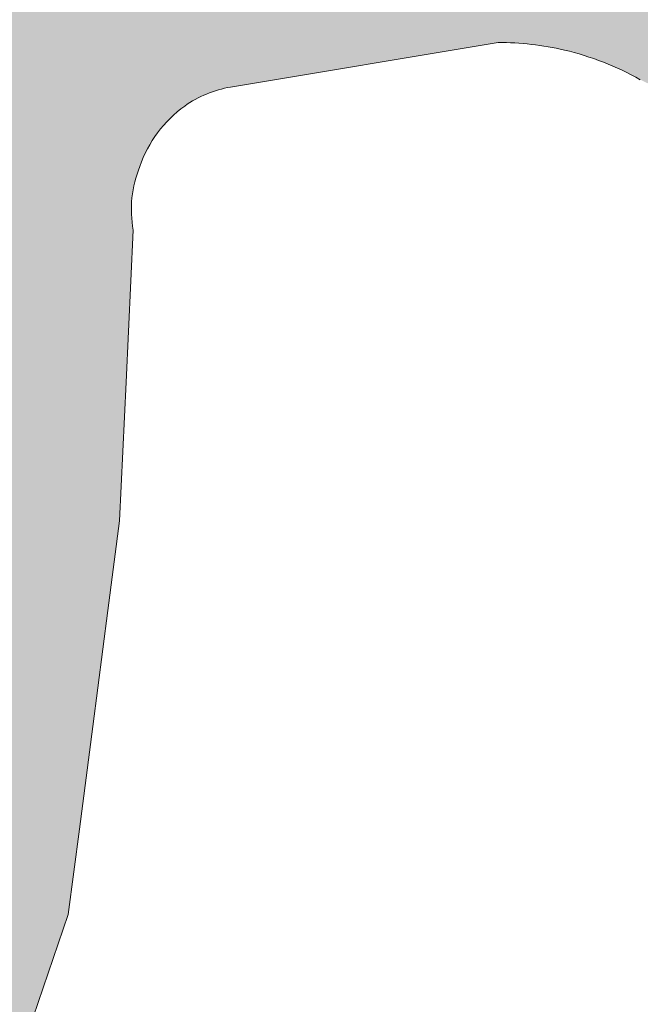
# Model space of a CAD drawing. Header units: metres. Extents: x 125349 to 128236, y 501602 to 503797.
# Tile 173 of 256: x 127125 to 127147, y 501879 to 501915. Entities that reach past the tile are written whole.
import ezdxf

# ---------------------------------------------------------------- set-up
doc = ezdxf.new("R2010")
doc.units = ezdxf.units.M
doc.layers.add('B-WE-OG-WATER_SLOOT-GV', color=120, linetype='CONTINUOUS', lineweight=18)
doc.layers.add('B-WE-OG-WATER_SLOOT-V', color=7, linetype='CONTINUOUS', lineweight=18, true_color=0x73e9ff)

msp = doc.modelspace()

# ---------------------------------------------------------------- hatches: boundary and pattern name
at = {"layer": 'B-WE-OG-WATER_SLOOT-V'}
h = msp.add_hatch(color=256, dxfattribs=at)
edge = h.paths.add_edge_path()
edge.add_line((127268.797, 502168.221), (127268.622, 502168.327))
edge.add_line((127268.622, 502168.327), (127268.426, 502168.002))
edge.add_line((127268.426, 502168.002), (127263.549, 502170.933))
edge.add_line((127263.549, 502170.933), (127263.753, 502171.271))
edge.add_line((127263.753, 502171.271), (127254.646, 502176.778))
edge.add_line((127254.646, 502176.778), (127254.378, 502176.352))
edge.add_line((127254.378, 502176.352), (127252.266, 502177.682))
edge.add_line((127252.266, 502177.682), (127252.51, 502178.069))
edge.add_line((127252.51, 502178.069), (127207.074, 502205.543))
edge.add_line((127207.074, 502205.543), (127205.252, 502206.645))
edge.add_line((127205.252, 502206.645), (127200.062, 502207.116))
edge.add_line((127200.062, 502207.116), (127199.664, 502206.344))
edge.add_line((127199.664, 502206.344), (127199.204, 502205.454))
edge.add_line((127199.204, 502205.454), (127200.541, 502203.653))
edge.add_line((127200.541, 502203.653), (127201.941, 502201.398))
edge.add_line((127201.941, 502201.398), (127203.79, 502200.277))
edge.add_line((127203.79, 502200.277), (127263.652, 502163.994))
edge.add_line((127263.652, 502163.994), (127265.501, 502162.873))
edge.add_line((127265.501, 502162.873), (127265.528, 502162.856))
edge.add_line((127265.528, 502162.856), (127269.607, 502160.323))
edge.add_line((127269.607, 502160.323), (127269.738, 502160.24))
edge.add_line((127269.738, 502160.24), (127269.841, 502160.178))
edge.add_line((127269.841, 502160.178), (127290.728, 502147.508))
edge.add_line((127290.728, 502147.508), (127291.077, 502148.067))
edge.add_line((127291.077, 502148.067), (127294.164, 502146.136))
edge.add_line((127294.164, 502146.136), (127293.841, 502145.62))
edge.add_line((127293.841, 502145.62), (127310.437, 502135.553))
edge.add_line((127310.437, 502135.553), (127318.663, 502131.074))
edge.add_line((127318.663, 502131.074), (127322.753, 502129.138))
edge.add_line((127322.753, 502129.138), (127323.027, 502128.97))
edge.add_line((127323.027, 502128.97), (127325.439, 502127.498))
edge.add_line((127325.439, 502127.498), (127328.267, 502125.771))
edge.add_line((127328.267, 502125.771), (127331.564, 502123.757))
edge.add_line((127331.564, 502123.757), (127333.914, 502122.323))
edge.add_line((127333.914, 502122.323), (127334.126, 502122.193))
edge.add_line((127334.126, 502122.193), (127337.37, 502119.676))
edge.add_line((127337.37, 502119.676), (127337.746, 502119.45))
edge.add_line((127337.746, 502119.45), (127337.767, 502119.437))
edge.add_line((127337.767, 502119.437), (127345.33, 502114.855))
edge.add_line((127345.33, 502114.855), (127351.315, 502111.243))
edge.add_line((127351.315, 502111.243), (127358.494, 502106.92))
edge.add_line((127358.494, 502106.92), (127365.864, 502102.417))
edge.add_line((127365.864, 502102.417), (127371.597, 502098.953))
edge.add_line((127371.597, 502098.953), (127377.994, 502095.034))
edge.add_line((127377.994, 502095.034), (127384.901, 502090.846))
edge.add_line((127384.901, 502090.846), (127386.037, 502089.995))
edge.add_line((127386.037, 502089.995), (127386.944, 502089.456))
edge.add_line((127386.944, 502089.456), (127388.84, 502088.331))
edge.add_line((127388.84, 502088.331), (127389.519, 502087.927))
edge.add_line((127389.519, 502087.927), (127390.985, 502087.186))
edge.add_line((127390.985, 502087.186), (127395.25, 502084.653))
edge.add_line((127395.25, 502084.653), (127401.484, 502080.902))
edge.add_line((127401.484, 502080.902), (127408.933, 502076.402))
edge.add_line((127408.933, 502076.402), (127415.924, 502072.148))
edge.add_line((127415.924, 502072.148), (127422.705, 502067.996))
edge.add_line((127422.705, 502067.996), (127429.579, 502063.819))
edge.add_line((127429.579, 502063.819), (127436.6, 502059.544))
edge.add_line((127436.6, 502059.544), (127442.545, 502056.001))
edge.add_line((127442.545, 502056.001), (127442.701, 502055.917))
edge.add_line((127442.701, 502055.917), (127446.077, 502053.64))
edge.add_line((127446.077, 502053.64), (127446.439, 502053.309))
edge.add_line((127446.439, 502053.309), (127446.898, 502053.016))
edge.add_line((127446.898, 502053.016), (127450.483, 502050.712))
edge.add_line((127450.483, 502050.712), (127451.122, 502050.301))
edge.add_line((127451.122, 502050.301), (127452.13, 502049.815))
edge.add_arc((127449.3022953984, 502046.5866230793), 4.291658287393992, -7.317567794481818, 48.785190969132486, ccw=False)
edge.add_line((127453.559, 502046.04), (127451.368, 502042.452))
edge.add_line((127451.368, 502042.452), (127451.165, 502042.11))
edge.add_line((127451.165, 502042.11), (127450.033, 502040.18))
edge.add_line((127450.033, 502040.18), (127449.849, 502039.867))
edge.add_line((127449.849, 502039.867), (127437.942, 502020.101))
edge.add_line((127437.942, 502020.101), (127435.233, 502015.604))
edge.add_line((127435.233, 502015.604), (127425.651, 502000))
edge.add_line((127425.651, 502000), (127418.782, 501988.696))
edge.add_line((127418.782, 501988.696), (127397.229, 501953.147))
edge.add_line((127397.229, 501953.147), (127396.642, 501952.191))
edge.add_line((127396.642, 501952.191), (127380.393, 501925.391))
edge.add_line((127380.393, 501925.391), (127369.492, 501907.215))
edge.add_line((127369.492, 501907.215), (127369.267, 501906.839))
edge.add_line((127369.267, 501906.839), (127367.632, 501904.317))
edge.add_line((127367.632, 501904.317), (127367.418, 501903.916))
edge.add_line((127367.418, 501903.916), (127366.245, 501901.962))
edge.add_line((127366.245, 501901.962), (127364.711, 501900.01))
edge.add_line((127364.711, 501900.01), (127360.916, 501899.661))
edge.add_line((127360.916, 501899.661), (127356.9, 501902.138))
edge.add_line((127356.9, 501902.138), (127356.163, 501902.592))
edge.add_line((127356.163, 501902.592), (127352.46, 501904.722))
edge.add_line((127352.46, 501904.722), (127351.748, 501905.151))
edge.add_line((127351.748, 501905.151), (127330.708, 501917.837))
edge.add_line((127330.708, 501917.837), (127301.966, 501935.306))
edge.add_line((127301.966, 501935.306), (127301.507, 501936.623))
edge.add_line((127301.507, 501936.623), (127300.456, 501937.207))
edge.add_line((127300.456, 501937.207), (127299.01, 501937.081))
edge.add_line((127299.01, 501937.081), (127297.257, 501938.139))
edge.add_line((127297.257, 501938.139), (127265.614, 501957.235))
edge.add_line((127265.614, 501957.235), (127250.167, 501966.557))
edge.add_line((127250.167, 501966.557), (127248.414, 501967.615))
edge.add_line((127248.414, 501967.615), (127247.703, 501967.95))
edge.add_line((127247.703, 501967.95), (127247.662, 501967.962))
edge.add_line((127247.662, 501967.962), (127242.854, 501969.334))
edge.add_line((127242.854, 501969.334), (127242.813, 501969.346))
edge.add_line((127242.813, 501969.346), (127241.919, 501969.954))
edge.add_line((127241.919, 501969.954), (127241.478, 501970.221))
edge.add_line((127241.478, 501970.221), (127239.39, 501971.482))
edge.add_line((127239.39, 501971.482), (127236.455, 501973.256))
edge.add_line((127236.455, 501973.256), (127233.385, 501975.111))
edge.add_line((127233.385, 501975.111), (127231.252, 501976.399))
edge.add_line((127231.252, 501976.399), (127230.822, 501976.659))
edge.add_line((127230.822, 501976.659), (127229.729, 501977.369))
edge.add_line((127229.729, 501977.369), (127226.355, 501980.551))
edge.add_line((127226.355, 501980.551), (127225.66, 501981.058))
edge.add_line((127225.66, 501981.058), (127225.173, 501981.352))
edge.add_line((127225.173, 501981.352), (127197.58, 501998.046))
edge.add_line((127197.58, 501998.046), (127194.36, 502000))
edge.add_line((127194.36, 502000), (127166.581, 502016.851))
edge.add_line((127166.581, 502016.851), (127144.796, 502029.948))
edge.add_arc((127143.901535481, 502023.4971173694), 6.512599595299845, 82.10583342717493, 91.31568121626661)
edge.add_arc((127143.9862981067, 502025.607825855), 4.406407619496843, 93.04797639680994, 114.6714566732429)
edge.add_arc((127144.3021874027, 502025.5713332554), 4.579500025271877, 118.0743099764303, 139.0953457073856)
edge.add_line((127140.841, 502028.57), (127140.593, 502028.174))
edge.add_line((127140.593, 502028.174), (127131.798, 502014.115))
edge.add_line((127131.798, 502014.115), (127128.467, 502009.483))
edge.add_line((127128.467, 502009.483), (127125.494, 502005.949))
edge.add_arc((127071.7020837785, 502051.5979486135), 70.5506680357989, 316.1428291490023, 319.6813652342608, ccw=False)
edge.add_line((127122.574, 502002.716), (127121.21, 502001.338))
edge.add_line((127121.21, 502001.338), (127119.81, 502000))
edge.add_arc((127072.1072048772, 502051.3383039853), 70.07979822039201, 310.7408524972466, 312.8977834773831, ccw=False)
edge.add_line((127117.844, 501998.241), (127114.725, 501995.227))
edge.add_arc((127125.7319678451, 501984.5992261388), 15.30042216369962, 136.0041252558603, 146.284605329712)
edge.add_arc((127125.6114695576, 501984.7208725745), 15.13270792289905, 146.4144780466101, 158.5489406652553)
edge.add_arc((127131.7962252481, 501983.2762231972), 21.4369964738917, 161.0012058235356, 169.0152334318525)
edge.add_arc((127130.2146620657, 501984.0198950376), 19.74735924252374, 170.2591277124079, 180.751189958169)
edge.add_arc((127130.7870262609, 501983.5220475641), 20.319431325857, 179.3261975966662, 194.0096838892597)
edge.add_line((127111.072, 501978.603), (127111.545, 501975.597))
edge.add_line((127111.545, 501975.597), (127114.572, 501956.16))
edge.add_line((127114.572, 501956.16), (127121.309, 501915.479))
edge.add_line((127121.309, 501915.479), (127121.786, 501909.364))
edge.add_line((127121.786, 501909.364), (127122, 501906.616))
edge.add_line((127122, 501906.616), (127122.05, 501905.976))
edge.add_line((127122.05, 501905.976), (127121.577, 501900.074))
edge.add_line((127121.577, 501900.074), (127120.879, 501891.366))
edge.add_line((127120.879, 501891.366), (127119.7, 501885.803))
edge.add_line((127119.7, 501885.803), (127118.261, 501879.008))
edge.add_line((127118.261, 501879.008), (127116.956, 501875.536))
edge.add_line((127116.956, 501875.536), (127115.486, 501871.629))
edge.add_line((127115.486, 501871.629), (127112.043, 501864.71))
edge.add_line((127112.043, 501864.71), (127107.699, 501855.982))
edge.add_line((127107.699, 501855.982), (127100.342, 501842.786))
edge.add_arc((127104.9172667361, 501839.8000587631), 5.463415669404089, 146.8704605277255, 175.8755966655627)
edge.add_arc((127104.3440736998, 501840.2137711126), 4.876117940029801, 180.2440672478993, 210.5539394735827)
edge.add_arc((127104.7250703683, 501840.2079491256), 5.205047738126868, 208.3662483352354, 241.9569992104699)
edge.add_line((127102.278, 501835.614), (127104.219, 501834.547))
edge.add_line((127104.219, 501834.547), (127108.351, 501832.271))
edge.add_line((127108.351, 501832.271), (127108.794, 501832.014))
edge.add_line((127108.794, 501832.014), (127110.788, 501830.856))
edge.add_line((127110.788, 501830.856), (127113.65, 501829.195))
edge.add_line((127113.65, 501829.195), (127117.06, 501827.217))
edge.add_line((127117.06, 501827.217), (127119.132, 501826.015))
edge.add_line((127119.132, 501826.015), (127119.499, 501825.802))
edge.add_line((127119.499, 501825.802), (127123.316, 501822.968))
edge.add_line((127123.316, 501822.968), (127123.608, 501822.787))
edge.add_line((127123.608, 501822.787), (127148.69, 501807.54))
edge.add_line((127148.69, 501807.54), (127184.026, 501786.192))
edge.add_line((127184.026, 501786.192), (127187.964, 501783.775))
edge.add_line((127187.964, 501783.775), (127191.551, 501781.577))
edge.add_line((127191.551, 501781.577), (127191.78, 501781.436))
edge.add_line((127191.78, 501781.436), (127196.977, 501778.395))
edge.add_line((127196.977, 501778.395), (127229.869, 501758.349))
edge.add_line((127229.869, 501758.349), (127232.015, 501757.042))
edge.add_line((127232.015, 501757.042), (127232.28, 501756.88))
edge.add_line((127232.28, 501756.88), (127242.348, 501750.881))
edge.add_line((127242.348, 501750.881), (127243.826, 501750))
edge.add_line((127243.826, 501750), (127244.546, 501749.572))
edge.add_line((127244.546, 501749.572), (127253.136, 501744.452))
edge.add_line((127253.136, 501744.452), (127253.86, 501744.02))
edge.add_line((127253.86, 501744.02), (127257.53, 501741.808))
edge.add_line((127257.53, 501741.808), (127262.759, 501738.797))
edge.add_line((127262.759, 501738.797), (127264.003, 501738.006))
edge.add_line((127264.003, 501738.006), (127264.585, 501737.043))
edge.add_line((127264.585, 501737.043), (127264.782, 501736.581))
edge.add_line((127264.782, 501736.581), (127264.911, 501736.108))
edge.add_line((127264.911, 501736.108), (127264.968, 501735.647))
edge.add_line((127264.968, 501735.647), (127264.967, 501735.173))
edge.add_line((127264.967, 501735.173), (127264.909, 501734.695))
edge.add_line((127264.909, 501734.695), (127264.797, 501734.223))
edge.add_line((127264.797, 501734.223), (127264.634, 501733.766))
edge.add_line((127264.634, 501733.766), (127264.422, 501733.333))
edge.add_line((127264.422, 501733.333), (127263.921, 501732.522))
edge.add_line((127263.921, 501732.522), (127262.144, 501729.78))
edge.add_line((127262.144, 501729.78), (127257.895, 501722.677))
edge.add_line((127257.895, 501722.677), (127252.856, 501714.475))
edge.add_line((127252.856, 501714.475), (127252.805, 501714.506))
edge.add_line((127252.805, 501714.506), (127252.687, 501714.312))
edge.add_line((127252.687, 501714.312), (127252.695, 501714.307))
edge.add_line((127252.695, 501714.307), (127252.029, 501713.212))
edge.add_line((127252.029, 501713.212), (127252.138, 501713.147))
edge.add_line((127252.138, 501713.147), (127250.159, 501709.924))
edge.add_line((127250.159, 501709.924), (127248.427, 501707.104))
edge.add_line((127248.427, 501707.104), (127244.737, 501700.97))
edge.add_line((127244.737, 501700.97), (127241.471, 501695.6))
edge.add_line((127241.471, 501695.6), (127237.145, 501688.384))
edge.add_line((127237.145, 501688.384), (127234.747, 501684.405))
edge.add_line((127234.747, 501684.405), (127233.246, 501681.899))
edge.add_line((127233.246, 501681.899), (127230.405, 501677.155))
edge.add_line((127230.405, 501677.155), (127228.837, 501674.593))
edge.add_line((127228.837, 501674.593), (127228.565, 501674.142))
edge.add_line((127228.565, 501674.142), (127236.777, 501669.139))
edge.add_line((127236.777, 501669.139), (127236.962, 501669.438))
edge.add_line((127236.962, 501669.438), (127237.692, 501670.612))
edge.add_line((127237.692, 501670.612), (127239.366, 501673.386))
edge.add_line((127239.366, 501673.386), (127246.15, 501684.628))
edge.add_line((127246.15, 501684.628), (127250.493, 501691.825))
edge.add_line((127250.493, 501691.825), (127251.143, 501692.922))
edge.add_line((127251.143, 501692.922), (127257.932, 501704.118))
edge.add_line((127257.932, 501704.118), (127289.309, 501755.867))
edge.add_line((127289.309, 501755.867), (127290.868, 501758.439))
edge.add_line((127290.868, 501758.439), (127297.797, 501769.867))
edge.add_line((127297.797, 501769.867), (127298.756, 501771.336))
edge.add_line((127298.756, 501771.336), (127299.937, 501773.277))
edge.add_line((127299.937, 501773.277), (127304.532, 501780.836))
edge.add_line((127304.532, 501780.836), (127306.083, 501783.282))
edge.add_line((127306.083, 501783.282), (127306.732, 501784.351))
edge.add_line((127306.732, 501784.351), (127306.806, 501784.473))
edge.add_line((127306.806, 501784.473), (127311.928, 501793.121))
edge.add_line((127311.928, 501793.121), (127320.33, 501806.986))
edge.add_line((127320.33, 501806.986), (127324.351, 501813.701))
edge.add_line((127324.351, 501813.701), (127328.749, 501820.907))
edge.add_line((127328.749, 501820.907), (127332.861, 501827.715))
edge.add_line((127332.861, 501827.715), (127336.448, 501833.698))
edge.add_line((127336.448, 501833.698), (127342.454, 501843.559))
edge.add_line((127342.454, 501843.559), (127346.754, 501850.76))
edge.add_line((127346.754, 501850.76), (127346.897, 501850.67))
edge.add_line((127346.897, 501850.67), (127347.954, 501852.37))
edge.add_line((127347.954, 501852.37), (127347.847, 501852.439))
edge.add_line((127347.847, 501852.439), (127352.054, 501859.195))
edge.add_line((127352.054, 501859.195), (127353.923, 501862.196))
edge.add_line((127353.923, 501862.196), (127361.128, 501874.263))
edge.add_line((127361.128, 501874.263), (127362.71, 501876.939))
edge.add_line((127362.71, 501876.939), (127364.221, 501879.418))
edge.add_line((127364.221, 501879.418), (127365.236, 501881.073))
edge.add_line((127365.236, 501881.073), (127366.572, 501880.221))
edge.add_line((127366.572, 501880.221), (127372.342, 501881.666))
edge.add_line((127372.342, 501881.666), (127373.103, 501882.885))
edge.add_line((127373.103, 501882.885), (127482.913, 501816.451))
edge.add_line((127482.913, 501816.451), (127485.026, 501816.964))
edge.add_line((127485.026, 501816.964), (127485.239, 501816.835))
edge.add_line((127485.239, 501816.835), (127487.575, 501815.424))
edge.add_line((127487.575, 501815.424), (127493.362, 501811.926))
edge.add_line((127493.362, 501811.926), (127495.579, 501810.586))
edge.add_line((127495.579, 501810.586), (127495.813, 501810.445))
edge.add_line((127495.813, 501810.445), (127495.948, 501810.349))
edge.add_line((127495.948, 501810.349), (127496.492, 501808.25))
edge.add_line((127496.492, 501808.25), (127500, 501806.135))
edge.add_line((127500, 501806.135), (127510.576, 501799.751))
edge.add_line((127510.576, 501799.751), (127524.226, 501791.482))
edge.add_line((127524.226, 501791.482), (127532.89, 501786.238))
edge.add_line((127532.89, 501786.238), (127534.519, 501785.25))
edge.add_line((127534.519, 501785.25), (127543.08, 501780.058))
edge.add_line((127543.08, 501780.058), (127544.712, 501779.089))
edge.add_line((127544.712, 501779.089), (127553.258, 501773.91))
edge.add_line((127553.258, 501773.91), (127554.876, 501772.948))
edge.add_line((127554.876, 501772.948), (127563.44, 501767.759))
edge.add_line((127563.44, 501767.759), (127565.058, 501766.79))
edge.add_line((127565.058, 501766.79), (127573.698, 501761.551))
edge.add_line((127573.698, 501761.551), (127585.358, 501754.464))
edge.add_line((127585.358, 501754.464), (127592.742, 501750))
edge.add_line((127592.742, 501750), (127594.016, 501749.23))
edge.add_line((127594.016, 501749.23), (127595.646, 501748.245))
edge.add_line((127595.646, 501748.245), (127600.552, 501745.255))
edge.add_line((127600.552, 501745.255), (127655.382, 501712.086))
edge.add_line((127655.382, 501712.086), (127655.635, 501711.933))
edge.add_line((127655.635, 501711.933), (127657.347, 501710.885))
edge.add_line((127657.347, 501710.885), (127657.595, 501710.735))
edge.add_line((127657.595, 501710.735), (127661.796, 501717.623))
edge.add_line((127661.796, 501717.623), (127661.514, 501717.791))
edge.add_line((127661.514, 501717.791), (127659.814, 501718.809))
edge.add_line((127659.814, 501718.809), (127659.547, 501718.97))
edge.add_line((127659.547, 501718.97), (127656.081, 501721.053))
edge.add_line((127656.081, 501721.053), (127625.299, 501739.727))
edge.add_line((127625.299, 501739.727), (127618.744, 501743.691))
edge.add_line((127618.744, 501743.691), (127617.143, 501744.657))
edge.add_line((127617.143, 501744.657), (127608.295, 501750))
edge.add_line((127608.295, 501750), (127606.833, 501750.893))
edge.add_line((127606.833, 501750.893), (127598.235, 501756.082))
edge.add_line((127598.235, 501756.082), (127596.619, 501757.06))
edge.add_line((127596.619, 501757.06), (127590.273, 501760.908))
edge.add_line((127590.273, 501760.908), (127585.669, 501763.745))
edge.add_line((127585.669, 501763.745), (127579.206, 501767.653))
edge.add_line((127579.206, 501767.653), (127577.602, 501768.61))
edge.add_line((127577.602, 501768.61), (127568.899, 501773.881))
edge.add_line((127568.899, 501773.881), (127567.308, 501774.894))
edge.add_line((127567.308, 501774.894), (127562.931, 501777.488))
edge.add_line((127562.931, 501777.488), (127553.755, 501783.04))
edge.add_line((127553.755, 501783.04), (127549.404, 501785.667))
edge.add_line((127549.404, 501785.667), (127547.761, 501786.64))
edge.add_line((127547.761, 501786.64), (127539.081, 501791.868))
edge.add_line((127539.081, 501791.868), (127537.433, 501792.863))
edge.add_line((127537.433, 501792.863), (127530.915, 501796.842))
edge.add_line((127530.915, 501796.842), (127525.055, 501800.365))
edge.add_line((127525.055, 501800.365), (127518.51, 501804.336))
edge.add_line((127518.51, 501804.336), (127516.915, 501805.302))
edge.add_line((127516.915, 501805.302), (127512.535, 501807.935))
edge.add_line((127512.535, 501807.935), (127510.464, 501809.185))
edge.add_line((127510.464, 501809.185), (127510.428, 501809.124))
edge.add_line((127510.428, 501809.124), (127508.33, 501810.388))
edge.add_line((127508.33, 501810.388), (127508.272, 501810.298))
edge.add_line((127508.272, 501810.298), (127506.405, 501809.859))
edge.add_line((127506.405, 501809.859), (127500, 501814.162))
edge.add_line((127500, 501814.162), (127499.44, 501814.536))
edge.add_line((127499.44, 501814.536), (127499.12, 501814.751))
edge.add_line((127499.12, 501814.751), (127498.382, 501814.689))
edge.add_line((127498.382, 501814.689), (127498.175, 501814.815))
edge.add_line((127498.175, 501814.815), (127495.931, 501816.179))
edge.add_line((127495.931, 501816.179), (127490.149, 501819.693))
edge.add_line((127490.149, 501819.693), (127487.8, 501821.12))
edge.add_line((127487.8, 501821.12), (127487.587, 501821.25))
edge.add_line((127487.587, 501821.25), (127487.087, 501823.329))
edge.add_line((127487.087, 501823.329), (127377.176, 501889.806))
edge.add_line((127377.176, 501889.806), (127377.334, 501890.066))
edge.add_line((127377.334, 501890.066), (127377.932, 501891.115))
edge.add_line((127377.932, 501891.115), (127376.63, 501896.698))
edge.add_line((127376.63, 501896.698), (127375.189, 501897.577))
edge.add_line((127375.189, 501897.577), (127376.16, 501899.183))
edge.add_line((127376.16, 501899.183), (127377.662, 501901.668))
edge.add_line((127377.662, 501901.668), (127379.295, 501904.368))
edge.add_line((127379.295, 501904.368), (127385.999, 501915.427))
edge.add_line((127385.999, 501915.427), (127391.107, 501924.876))
edge.add_line((127391.107, 501924.876), (127391.679, 501925.777))
edge.add_line((127391.679, 501925.777), (127418.418, 501968.86))
edge.add_line((127418.418, 501968.86), (127437.127, 502000))
edge.add_line((127437.127, 502000), (127448.128, 502018.271))
edge.add_line((127448.128, 502018.271), (127453.297, 502026.855))
edge.add_line((127453.297, 502026.855), (127456.836, 502032.733))
edge.add_line((127456.836, 502032.733), (127457.213, 502033.357))
edge.add_line((127457.213, 502033.357), (127457.691, 502034.196))
edge.add_line((127457.691, 502034.196), (127458.289, 502035.164))
edge.add_line((127458.289, 502035.164), (127459.485, 502037.088))
edge.add_line((127459.485, 502037.088), (127460.964, 502039.471))
edge.add_line((127460.964, 502039.471), (127463.866, 502044.274))
edge.add_line((127463.866, 502044.274), (127475.514, 502063.556))
edge.add_line((127475.514, 502063.556), (127500, 502103.939))
edge.add_line((127500, 502103.939), (127515.63, 502129.864))
edge.add_line((127515.63, 502129.864), (127516.639, 502131.23))
edge.add_arc((127521.6919123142, 502126.1956890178), 7.132756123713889, 95.87349844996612, 135.1056560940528, ccw=False)
edge.add_line((127520.962, 502133.291), (127526.368, 502134.555))
edge.add_line((127526.368, 502134.555), (127526.762, 502134.654))
edge.add_line((127526.762, 502134.654), (127528.897, 502135.193))
edge.add_line((127528.897, 502135.193), (127549.347, 502140.34))
edge.add_line((127549.347, 502140.34), (127550.552, 502140.683))
edge.add_line((127550.552, 502140.683), (127554.739, 502141.605))
edge.add_line((127554.739, 502141.605), (127603.327, 502153.54))
edge.add_line((127603.327, 502153.54), (127603.324, 502153.577))
edge.add_line((127603.324, 502153.577), (127604.941, 502153.983))
edge.add_line((127604.941, 502153.983), (127605.307, 502154.076))
edge.add_line((127605.307, 502154.076), (127607.112, 502157.075))
edge.add_line((127607.112, 502157.075), (127607.244, 502157.092))
edge.add_line((127607.244, 502157.092), (127607.508, 502157.157))
edge.add_line((127607.508, 502157.157), (127609.985, 502157.77))
edge.add_line((127609.985, 502157.77), (127616.575, 502159.399))
edge.add_line((127616.575, 502159.399), (127619.045, 502160.01))
edge.add_line((127619.045, 502160.01), (127619.324, 502160.079))
edge.add_line((127619.324, 502160.079), (127619.437, 502160.109))
edge.add_line((127619.437, 502160.109), (127622.443, 502158.248))
edge.add_line((127622.443, 502158.248), (127622.807, 502158.335))
edge.add_line((127622.807, 502158.335), (127624.455, 502158.724))
edge.add_line((127624.455, 502158.724), (127624.484, 502158.665))
edge.add_line((127624.484, 502158.665), (127709.77, 502179.81))
edge.add_line((127709.77, 502179.81), (127711.91, 502180.342))
edge.add_line((127711.91, 502180.342), (127709.462, 502189.894))
edge.add_line((127709.462, 502189.894), (127707.34, 502189.358))
edge.add_line((127707.34, 502189.358), (127706.285, 502189.091))
edge.add_line((127706.285, 502189.091), (127667.477, 502179.446))
edge.add_line((127667.477, 502179.446), (127666.278, 502179.186))
edge.add_line((127666.278, 502179.186), (127639.67, 502172.66))
edge.add_line((127639.67, 502172.66), (127620.113, 502167.938))
edge.add_line((127620.113, 502167.938), (127618.298, 502164.973))
edge.add_line((127618.298, 502164.973), (127618.129, 502164.938))
edge.add_line((127618.129, 502164.938), (127617.869, 502164.874))
edge.add_line((127617.869, 502164.874), (127615.409, 502164.269))
edge.add_line((127615.409, 502164.269), (127608.793, 502162.641))
edge.add_line((127608.793, 502162.641), (127606.304, 502162.028))
edge.add_line((127606.304, 502162.028), (127606.006, 502161.955))
edge.add_line((127606.006, 502161.955), (127605.88, 502161.919))
edge.add_line((127605.88, 502161.919), (127602.855, 502163.754))
edge.add_line((127602.855, 502163.754), (127601.448, 502163.407))
edge.add_line((127601.448, 502163.407), (127577.178, 502157.412))
edge.add_line((127577.178, 502157.412), (127575.771, 502157.065))
edge.add_line((127575.771, 502157.065), (127574.546, 502156.798))
edge.add_line((127574.546, 502156.798), (127526.953, 502144.911))
edge.add_line((127526.953, 502144.911), (127526.581, 502144.813))
edge.add_line((127526.581, 502144.813), (127524.412, 502144.23))
edge.add_line((127524.412, 502144.23), (127523.361, 502143.95))
edge.add_line((127523.361, 502143.95), (127516.775, 502142.204))
edge.add_line((127516.775, 502142.204), (127514.666, 502141.287))
edge.add_line((127514.666, 502141.287), (127512.531, 502139.847))
edge.add_line((127512.531, 502139.847), (127510.129, 502138.011))
edge.add_line((127510.129, 502138.011), (127508.416, 502136.236))
edge.add_line((127508.416, 502136.236), (127507.162, 502134.586))
edge.add_line((127507.162, 502134.586), (127505.946, 502132.991))
edge.add_line((127505.946, 502132.991), (127504.706, 502131.972))
edge.add_line((127504.706, 502131.972), (127503.309, 502131.373))
edge.add_line((127503.309, 502131.373), (127502.262, 502131.683))
edge.add_line((127502.262, 502131.683), (127500.907, 502132.478))
edge.add_line((127500.907, 502132.478), (127500, 502133.034))
edge.add_line((127500, 502133.034), (127496.53, 502135.148))
edge.add_line((127496.53, 502135.148), (127495.764, 502135.617))
edge.add_line((127495.764, 502135.617), (127494.339, 502136.486))
edge.add_line((127494.339, 502136.486), (127485.721, 502141.637))
edge.add_line((127485.721, 502141.637), (127481.691, 502143.976))
edge.add_line((127481.691, 502143.976), (127472.674, 502149.441))
edge.add_line((127472.674, 502149.441), (127472.32, 502149.655))
edge.add_line((127472.32, 502149.655), (127464.183, 502154.58))
edge.add_line((127464.183, 502154.58), (127456.964, 502158.902))
edge.add_line((127456.964, 502158.902), (127449.449, 502163.407))
edge.add_line((127449.449, 502163.407), (127445.736, 502165.634))
edge.add_line((127445.736, 502165.634), (127442.102, 502167.813))
edge.add_line((127442.102, 502167.813), (127441.201, 502168.353))
edge.add_line((127441.201, 502168.353), (127439.05, 502169.689))
edge.add_line((127439.05, 502169.689), (127435.639, 502171.768))
edge.add_line((127435.639, 502171.768), (127434.303, 502172.582))
edge.add_line((127434.303, 502172.582), (127434.159, 502172.663))
edge.add_line((127434.159, 502172.663), (127433.634, 502172.963))
edge.add_line((127433.634, 502172.963), (127432.067, 502173.893))
edge.add_line((127432.067, 502173.893), (127431.185, 502174.417))
edge.add_line((127431.185, 502174.417), (127429.441, 502175.352))
edge.add_line((127429.441, 502175.352), (127427.437, 502176.74))
edge.add_line((127427.437, 502176.74), (127409.12, 502187.899))
edge.add_line((127409.12, 502187.899), (127407.981, 502188.616))
edge.add_line((127407.981, 502188.616), (127403.999, 502190.948))
edge.add_line((127403.999, 502190.948), (127399.978, 502193.304))
edge.add_line((127399.978, 502193.304), (127386.247, 502201.529))
edge.add_line((127386.247, 502201.529), (127382.64, 502203.05))
edge.add_line((127382.64, 502203.05), (127382.419, 502203.186))
edge.add_line((127382.419, 502203.186), (127380.334, 502204.464))
edge.add_line((127380.334, 502204.464), (127377.345, 502206.296))
edge.add_line((127377.345, 502206.296), (127374.267, 502208.183))
edge.add_line((127374.267, 502208.183), (127372.175, 502209.465))
edge.add_line((127372.175, 502209.465), (127371.981, 502209.584))
edge.add_line((127371.981, 502209.584), (127368.276, 502212.433))
edge.add_line((127368.276, 502212.433), (127367.888, 502212.804))
edge.add_line((127367.888, 502212.804), (127345.595, 502226.273))
edge.add_line((127345.595, 502226.273), (127344.516, 502226.97))
edge.add_line((127344.516, 502226.97), (127344.091, 502227.221))
edge.add_line((127344.091, 502227.221), (127329.292, 502235.982))
edge.add_line((127329.292, 502235.982), (127327.699, 502235.4))
edge.add_line((127327.699, 502235.4), (127326.54, 502234.736))
edge.add_line((127326.54, 502234.736), (127325.897, 502233.678))
edge.add_line((127325.897, 502233.678), (127325.599, 502231.942))
edge.add_line((127325.599, 502231.942), (127326.14, 502230.765))
edge.add_line((127326.14, 502230.765), (127338.321, 502223.647))
edge.add_line((127338.321, 502223.647), (127342.039, 502221.158))
edge.add_line((127342.039, 502221.158), (127343.16, 502220.544))
edge.add_line((127343.16, 502220.544), (127365.491, 502207.596))
edge.add_line((127365.491, 502207.596), (127369.477, 502205.483))
edge.add_line((127369.477, 502205.483), (127369.673, 502205.363))
edge.add_line((127369.673, 502205.363), (127371.769, 502204.08))
edge.add_line((127371.769, 502204.08), (127374.757, 502202.251))
edge.add_line((127374.757, 502202.251), (127377.823, 502200.374))
edge.add_line((127377.823, 502200.374), (127379.923, 502199.088))
edge.add_line((127379.923, 502199.088), (127380.144, 502198.953))
edge.add_line((127380.144, 502198.953), (127383.597, 502196.023))
edge.add_line((127383.597, 502196.023), (127383.914, 502195.794))
edge.add_line((127383.914, 502195.794), (127402.542, 502184.504))
edge.add_line((127402.542, 502184.504), (127403.965, 502183.641))
edge.add_line((127403.965, 502183.641), (127422.643, 502172.404))
edge.add_line((127422.643, 502172.404), (127431.096, 502167.225))
edge.add_line((127431.096, 502167.225), (127432.15, 502166.579))
edge.add_line((127432.15, 502166.579), (127432.423, 502166.417))
edge.add_line((127432.423, 502166.417), (127433.178, 502165.968))
edge.add_line((127433.178, 502165.968), (127435.042, 502164.857))
edge.add_line((127435.042, 502164.857), (127435.769, 502164.426))
edge.add_line((127435.769, 502164.426), (127436.101, 502164.229))
edge.add_line((127436.101, 502164.229), (127437.564, 502163.35))
edge.add_line((127437.564, 502163.35), (127448.595, 502156.727))
edge.add_line((127448.595, 502156.727), (127468.609, 502144.618))
edge.add_line((127468.609, 502144.618), (127469.108, 502144.317))
edge.add_line((127469.108, 502144.317), (127492.573, 502130.156))
edge.add_line((127492.573, 502130.156), (127493.303, 502129.696))
edge.add_line((127493.303, 502129.696), (127496.79, 502127.511))
edge.add_line((127496.79, 502127.511), (127497.609, 502126.996))
edge.add_line((127497.609, 502126.996), (127498.467, 502126.491))
edge.add_arc((127497.4422358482, 502124.1966942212), 2.512763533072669, 22.123213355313, 65.93181306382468, ccw=False)
edge.add_arc((127494.9657139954, 502124.1589509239), 4.904030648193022, -7.745729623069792, 11.57563165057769, ccw=False)
edge.add_arc((127494.9992640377, 502124.1912879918), 4.875282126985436, 335.1178839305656, 351.8245575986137, ccw=False)
edge.add_line((127499.422, 502122.14), (127480.2, 502090.233))
edge.add_line((127480.2, 502090.233), (127479.555, 502089.163))
edge.add_line((127479.555, 502089.163), (127459.765, 502056.314))
edge.add_arc((127457.3016816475, 502058.6629265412), 3.403732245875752, 297.3985117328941, 316.3617207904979, ccw=False)
edge.add_arc((127456.9823555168, 502059.0424108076), 3.889119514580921, 273.1048026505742, 299.00272759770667, ccw=False)
edge.add_arc((127456.9735770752, 502058.9948202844), 3.842091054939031, 247.62467640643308, 273.27395980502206, ccw=False)
edge.add_line((127455.511, 502055.442), (127454.681, 502055.89))
edge.add_line((127454.681, 502055.89), (127449.848, 502058.637))
edge.add_line((127449.848, 502058.637), (127449.415, 502058.902))
edge.add_line((127449.415, 502058.902), (127444.389, 502061.989))
edge.add_line((127444.389, 502061.989), (127438.383, 502065.663))
edge.add_line((127438.383, 502065.663), (127430.21, 502070.593))
edge.add_line((127430.21, 502070.593), (127423.661, 502074.573))
edge.add_line((127423.661, 502074.573), (127416.996, 502078.641))
edge.add_line((127416.996, 502078.641), (127410.397, 502082.629))
edge.add_line((127410.397, 502082.629), (127402.555, 502087.357))
edge.add_line((127402.555, 502087.357), (127395.751, 502091.575))
edge.add_line((127395.751, 502091.575), (127395.38, 502091.8))
edge.add_line((127395.38, 502091.8), (127394.72, 502092.188))
edge.add_line((127394.72, 502092.188), (127393.773, 502092.743))
edge.add_line((127393.773, 502092.743), (127392.856, 502093.281))
edge.add_line((127392.856, 502093.281), (127392.105, 502093.722))
edge.add_line((127392.105, 502093.722), (127391.964, 502093.804))
edge.add_line((127391.964, 502093.804), (127390.227, 502094.822))
edge.add_line((127390.227, 502094.822), (127389.456, 502095.276))
edge.add_line((127389.456, 502095.276), (127388.057, 502096.177))
edge.add_line((127388.057, 502096.177), (127381.145, 502100.334))
edge.add_line((127381.145, 502100.334), (127379.173, 502101.501))
edge.add_line((127379.173, 502101.501), (127375.804, 502103.496))
edge.add_line((127375.804, 502103.496), (127372.667, 502105.446))
edge.add_line((127372.667, 502105.446), (127369.27, 502107.505))
edge.add_line((127369.27, 502107.505), (127364.482, 502110.391))
edge.add_line((127364.482, 502110.391), (127358.68, 502113.902))
edge.add_line((127358.68, 502113.902), (127352.506, 502117.582))
edge.add_line((127352.506, 502117.582), (127346.581, 502121.206))
edge.add_line((127346.581, 502121.206), (127340.842, 502124.697))
edge.add_line((127340.842, 502124.697), (127340.662, 502124.807))
edge.add_line((127340.662, 502124.807), (127336.693, 502126.331))
edge.add_line((127336.693, 502126.331), (127336.475, 502126.464))
edge.add_line((127336.475, 502126.464), (127334.068, 502127.931))
edge.add_line((127334.068, 502127.931), (127330.755, 502129.95))
edge.add_line((127330.755, 502129.95), (127327.96, 502131.654))
edge.add_line((127327.96, 502131.654), (127325.593, 502133.097))
edge.add_line((127325.593, 502133.097), (127325.318, 502133.264))
edge.add_line((127325.318, 502133.264), (127321.671, 502136.055))
edge.add_line((127321.671, 502136.055), (127308.979, 502143.598))
edge.add_line((127308.979, 502143.598), (127273.115, 502165.654))
edge.add_line((127273.115, 502165.654), (127273.056, 502165.69))
edge.add_line((127273.056, 502165.69), (127272.882, 502165.794))
edge.add_line((127272.882, 502165.794), (127271.492, 502166.62))
edge.add_line((127271.492, 502166.62), (127271.486, 502166.624))
edge.add_line((127271.486, 502166.624), (127268.797, 502168.221))
edge = h.paths.add_edge_path(flags=16)
edge.add_line((127201.185, 501788.298), (127199.008, 501787.874))
edge.add_line((127199.008, 501787.874), (127196.435, 501789.439))
edge.add_line((127196.435, 501789.439), (127195.518, 501789.997))
edge.add_line((127195.518, 501789.997), (127193.335, 501791.323))
edge.add_line((127193.335, 501791.323), (127190.349, 501793.138))
edge.add_line((127190.349, 501793.138), (127190.243, 501792.96))
edge.add_line((127190.243, 501792.96), (127188.522, 501793.987))
edge.add_line((127188.522, 501793.987), (127188.637, 501794.179))
edge.add_line((127188.637, 501794.179), (127149.16, 501818.18))
edge.add_line((127149.16, 501818.18), (127145.19, 501817.18))
edge.add_line((127145.19, 501817.18), (127137.128, 501821.93))
edge.add_line((127137.128, 501821.93), (127129.864, 501826.325))
edge.add_line((127129.864, 501826.325), (127126.772, 501827.877))
edge.add_line((127126.772, 501827.877), (127126.38, 501828.067))
edge.add_line((127126.38, 501828.067), (127126.224, 501828.142))
edge.add_line((127126.224, 501828.142), (127121.988, 501829.932))
edge.add_line((127121.988, 501829.932), (127121.606, 501830.166))
edge.add_line((127121.606, 501830.166), (127119.604, 501831.392))
edge.add_line((127119.604, 501831.392), (127116.166, 501833.497))
edge.add_line((127116.166, 501833.497), (127116.153, 501833.505))
edge.add_line((127116.153, 501833.505), (127113.409, 501835.185))
edge.add_line((127113.409, 501835.185), (127111.428, 501836.399))
edge.add_line((127111.428, 501836.399), (127111.042, 501836.635))
edge.add_line((127111.042, 501836.635), (127107.417, 501839.57))
edge.add_line((127107.417, 501839.57), (127107.646, 501842.769))
edge.add_line((127107.646, 501842.769), (127108.784, 501844.994))
edge.add_line((127108.784, 501844.994), (127109.034, 501845.428))
edge.add_line((127109.034, 501845.428), (127115.066, 501855.657))
edge.add_line((127115.066, 501855.657), (127116.779, 501858.899))
edge.add_line((127116.779, 501858.899), (127118.482, 501862.123))
edge.add_line((127118.482, 501862.123), (127120.284, 501865.939))
edge.add_line((127120.284, 501865.939), (127121.575, 501868.675))
edge.add_line((127121.575, 501868.675), (127123.139, 501873.234))
edge.add_line((127123.139, 501873.234), (127124.873, 501878.291))
edge.add_line((127124.873, 501878.291), (127126.325, 501882.526))
edge.add_line((127126.325, 501882.526), (127126.728, 501885.613))
edge.add_line((127126.728, 501885.613), (127127.211, 501889.317))
edge.add_line((127127.211, 501889.317), (127127.756, 501893.514))
edge.add_line((127127.756, 501893.514), (127128.177, 501896.751))
edge.add_line((127128.177, 501896.751), (127128.414, 501901.76))
edge.add_line((127128.414, 501901.76), (127128.675, 501907.256))
edge.add_arc((127132.7096963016, 501908.0064386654), 4.103892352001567, 157.8008531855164, 190.5364041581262, ccw=False)
edge.add_arc((127133.1329087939, 501908.119572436), 4.460847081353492, 125.68134978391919, 161.2020409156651, ccw=False)
edge.add_arc((127132.9397909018, 501908.2688833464), 4.227500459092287, 100.24358851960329, 124.73563943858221, ccw=False)
edge.add_line((127132.188, 501912.429), (127141.857, 501914.039))
edge.add_arc((127141.8426983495, 501903.1974479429), 10.84156149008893, 77.1383727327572, 89.92441822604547, ccw=False)
edge.add_arc((127141.80917942, 501903.4779950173), 10.57594225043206, 60.612119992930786, 76.62300996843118, ccw=False)
edge.add_line((127146.999, 501912.693), (127150.536, 501911.01))
edge.add_line((127150.536, 501911.01), (127154.82, 501908.971))
edge.add_line((127154.82, 501908.971), (127155.202, 501908.745))
edge.add_line((127155.202, 501908.745), (127157.255, 501907.531))
edge.add_line((127157.255, 501907.531), (127160.434, 501905.651))
edge.add_line((127160.434, 501905.651), (127163.421, 501903.884))
edge.add_line((127163.421, 501903.884), (127165.534, 501902.634))
edge.add_line((127165.534, 501902.634), (127165.817, 501902.467))
edge.add_line((127165.817, 501902.467), (127169.093, 501899.933))
edge.add_line((127169.093, 501899.933), (127187.94, 501888.22))
edge.add_line((127187.94, 501888.22), (127189.08, 501884.11))
edge.add_line((127189.08, 501884.11), (127232.093, 501858.102))
edge.add_line((127232.093, 501858.102), (127236.299, 501855.614))
edge.add_line((127236.299, 501855.614), (127238.824, 501854.126))
edge.add_line((127238.824, 501854.126), (127239.647, 501852.112))
edge.add_line((127239.647, 501852.112), (127240.515, 501849.988))
edge.add_line((127240.515, 501849.988), (127240.993, 501848.818))
edge.add_line((127240.993, 501848.818), (127238.72, 501845.051))
edge.add_line((127238.72, 501845.051), (127238.05, 501843.94))
edge.add_line((127238.05, 501843.94), (127239.951, 501842.8))
edge.add_line((127239.951, 501842.8), (127244.239, 501840.23))
edge.add_line((127244.239, 501840.23), (127246.14, 501839.09))
edge.add_line((127246.14, 501839.09), (127248.23, 501842.47))
edge.add_line((127248.23, 501842.47), (127248.855, 501842.618))
edge.add_line((127248.855, 501842.618), (127258.585, 501844.922))
edge.add_line((127258.585, 501844.922), (127259.21, 501845.07))
edge.add_line((127259.21, 501845.07), (127278.36, 501833.53))
edge.add_line((127278.36, 501833.53), (127279.639, 501832.756))
edge.add_line((127279.639, 501832.756), (127301.472, 501819.761))
edge.add_line((127301.472, 501819.761), (127303.948, 501818.287))
edge.add_line((127303.948, 501818.287), (127309.071, 501815.115))
edge.add_line((127309.071, 501815.115), (127309.676, 501814.741))
edge.add_line((127309.676, 501814.741), (127310.171, 501814.244))
edge.add_line((127310.171, 501814.244), (127310.463, 501813.826))
edge.add_line((127310.463, 501813.826), (127310.703, 501813.382))
edge.add_line((127310.703, 501813.382), (127310.885, 501812.92))
edge.add_line((127310.885, 501812.92), (127311.005, 501812.432))
edge.add_line((127311.005, 501812.432), (127311.062, 501811.922))
edge.add_line((127311.062, 501811.922), (127311.057, 501811.4))
edge.add_line((127311.057, 501811.4), (127310.994, 501810.874))
edge.add_line((127310.994, 501810.874), (127310.805, 501810.155))
edge.add_line((127310.805, 501810.155), (127309.882, 501808.565))
edge.add_line((127309.882, 501808.565), (127309.173, 501807.396))
edge.add_line((127309.173, 501807.396), (127302.968, 501797.158))
edge.add_line((127302.968, 501797.158), (127299.762, 501791.794))
edge.add_line((127299.762, 501791.794), (127298.355, 501789.442))
edge.add_line((127298.355, 501789.442), (127294.705, 501783.42))
edge.add_line((127294.705, 501783.42), (127293.955, 501782.184))
edge.add_line((127293.955, 501782.184), (127291.601, 501778.351))
edge.add_line((127291.601, 501778.351), (127290.419, 501776.425))
edge.add_line((127290.419, 501776.425), (127288.069, 501772.6))
edge.add_line((127288.069, 501772.6), (127285.783, 501768.835))
edge.add_line((127285.783, 501768.835), (127282.833, 501763.976))
edge.add_line((127282.833, 501763.976), (127280.908, 501760.805))
edge.add_line((127280.908, 501760.805), (127272.366, 501746.295))
edge.add_line((127272.366, 501746.295), (127271.18, 501744.371))
edge.add_line((127271.18, 501744.371), (127270.733, 501743.993))
edge.add_line((127270.733, 501743.993), (127270.247, 501743.677))
edge.add_line((127270.247, 501743.677), (127269.734, 501743.434))
edge.add_line((127269.734, 501743.434), (127269.205, 501743.274))
edge.add_line((127269.205, 501743.274), (127268.71, 501743.203))
edge.add_line((127268.71, 501743.203), (127268.076, 501743.211))
edge.add_line((127268.076, 501743.211), (127267.138, 501743.501))
edge.add_line((127267.138, 501743.501), (127266.074, 501744.091))
edge.add_line((127266.074, 501744.091), (127265.321, 501744.529))
edge.add_line((127265.321, 501744.529), (127261.512, 501746.746))
edge.add_line((127261.512, 501746.746), (127260.866, 501747.122))
edge.add_line((127260.866, 501747.122), (127258.771, 501748.386))
edge.add_line((127258.771, 501748.386), (127256.095, 501750))
edge.add_line((127256.095, 501750), (127254.332, 501751.064))
edge.add_line((127254.332, 501751.064), (127237.207, 501761.394))
edge.add_line((127237.207, 501761.394), (127235.444, 501762.458))
edge.add_line((127235.444, 501762.458), (127216.26, 501774.13))
edge.add_line((127216.26, 501774.13), (127213.5, 501785.04))
edge.add_line((127213.5, 501785.04), (127215.6, 501788.61))
edge.add_line((127215.6, 501788.61), (127207.47, 501793.48))
edge.add_line((127207.47, 501793.48), (127206.441, 501791.761))
edge.add_line((127206.441, 501791.761), (127204.787, 501788.999))
edge.add_line((127204.787, 501788.999), (127203.459, 501788.741))
edge.add_line((127203.459, 501788.741), (127201.185, 501788.298))
edge = h.paths.add_edge_path(flags=16)
edge.add_line((127124.114, 501939.93), (127120.897, 501959.209))
edge.add_line((127120.897, 501959.209), (127117.959, 501976.789))
edge.add_line((127117.959, 501976.789), (127117.585, 501979.645))
edge.add_line((127117.585, 501979.645), (127117.201, 501981.398))
edge.add_arc((127126.6147575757, 501984.319176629), 9.856576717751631, 176.0159467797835, 197.2396032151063, ccw=False)
edge.add_arc((127127.1335592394, 501984.1863945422), 10.38379782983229, 163.9802363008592, 175.4839372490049, ccw=False)
edge.add_arc((127126.9249427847, 501984.2760942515), 10.1585687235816, 155.9256223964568, 164.1417967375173, ccw=False)
edge.add_line((127117.65, 501988.42), (127119.132, 501990.334))
edge.add_line((127119.132, 501990.334), (127120.095, 501991.576))
edge.add_arc((127132.897469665, 501979.8168590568), 17.38334332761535, 125.0313648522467, 137.432349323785, ccw=False)
edge.add_arc((127132.9493628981, 501979.598287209), 17.59230192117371, 116.92920131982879, 124.7611302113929, ccw=False)
edge.add_arc((127127.1446934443, 501991.2371777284), 4.58758332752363, 80.06744758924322, 118.1267225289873, ccw=False)
edge.add_arc((127127.4756345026, 501991.549390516), 4.231725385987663, 73.08310833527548, 83.75448414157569, ccw=False)
edge.add_line((127128.707, 501995.598), (127131.287, 501994.868))
edge.add_line((127131.287, 501994.868), (127135.113, 501993.785))
edge.add_line((127135.113, 501993.785), (127136.89, 501992.963))
edge.add_line((127136.89, 501992.963), (127138.572, 501992.771))
edge.add_line((127138.572, 501992.771), (127138.582, 501992.093))
edge.add_arc((127145.6133790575, 501999.6635780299), 10.33217998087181, 227.1147709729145, 253.1881218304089)
edge.add_line((127142.625, 501989.773), (127143.489, 501989.732))
edge.add_line((127143.489, 501989.732), (127145.333, 501988.794))
edge.add_line((127145.333, 501988.794), (127150.264, 501988.685))
edge.add_line((127150.264, 501988.685), (127157.168, 501988.795))
edge.add_line((127157.168, 501988.795), (127158.594, 501989.055))
edge.add_line((127158.594, 501989.055), (127162.465, 501988.859))
edge.add_line((127162.465, 501988.859), (127164.221, 501988.881))
edge.add_line((127164.221, 501988.881), (127165.014, 501989.196))
edge.add_line((127165.014, 501989.196), (127166.547, 501989.484))
edge.add_arc((127164.5507493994, 502005.3687253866), 16.0096694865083, 277.1628717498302, 296.6031043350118)
edge.add_arc((127164.5628873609, 502005.3416845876), 15.98005607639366, 296.6076082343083, 306.7403885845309)
edge.add_line((127174.122, 501992.536), (127178.289, 501996.36))
edge.add_arc((127181.6622580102, 501994.0325098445), 4.098302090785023, 103.04793642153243, 145.3949903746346, ccw=False)
edge.add_arc((127181.4826974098, 501994.3785822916), 3.721884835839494, 67.01594802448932, 101.55770624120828, ccw=False)
edge.add_line((127182.936, 501997.805), (127184.581, 501997.041))
edge.add_line((127184.581, 501997.041), (127221.7, 501974.691))
edge.add_line((127221.7, 501974.691), (127222.695, 501974.182))
edge.add_line((127222.695, 501974.182), (127226.937, 501972.942))
edge.add_line((127226.937, 501972.942), (127228.131, 501972.181))
edge.add_line((127228.131, 501972.181), (127228.552, 501971.924))
edge.add_line((127228.552, 501971.924), (127230.672, 501970.627))
edge.add_line((127230.672, 501970.627), (127233.774, 501968.73))
edge.add_line((127233.774, 501968.73), (127236.643, 501966.975))
edge.add_line((127236.643, 501966.975), (127238.738, 501965.694))
edge.add_line((127238.738, 501965.694), (127239.176, 501965.426))
edge.add_line((127239.176, 501965.426), (127240.271, 501964.716))
edge.add_line((127240.271, 501964.716), (127242.999, 501962.021))
edge.add_line((127242.999, 501962.021), (127243.592, 501961.435))
edge.add_line((127243.592, 501961.435), (127244.425, 501961.026))
edge.add_line((127244.425, 501961.026), (127244.832, 501960.778))
edge.add_line((127244.832, 501960.778), (127260.029, 501951.518))
edge.add_line((127260.029, 501951.518), (127291.8, 501932.158))
edge.add_line((127291.8, 501932.158), (127292.207, 501931.91))
edge.add_line((127292.207, 501931.91), (127292.524, 501930.724))
edge.add_line((127292.524, 501930.724), (127293.634, 501930.163))
edge.add_line((127293.634, 501930.163), (127294.773, 501930.395))
edge.add_line((127294.773, 501930.395), (127329.798, 501909.188))
edge.add_line((127329.798, 501909.188), (127348.314, 501897.95))
edge.add_line((127348.314, 501897.95), (127352.103, 501895.726))
edge.add_line((127352.103, 501895.726), (127352.842, 501895.269))
edge.add_line((127352.842, 501895.269), (127356.201, 501893.193))
edge.add_line((127356.201, 501893.193), (127357.603, 501887.716))
edge.add_line((127357.603, 501887.716), (127355.941, 501884.949))
edge.add_line((127355.941, 501884.949), (127355.74, 501884.592))
edge.add_line((127355.74, 501884.592), (127354.195, 501882.113))
edge.add_line((127354.195, 501882.113), (127353.973, 501881.721))
edge.add_line((127353.973, 501881.721), (127346.38, 501868.963))
edge.add_line((127346.38, 501868.963), (127341.327, 501860.557))
edge.add_line((127341.327, 501860.557), (127336.313, 501852.328))
edge.add_line((127336.313, 501852.328), (127332.104, 501845.428))
edge.add_line((127332.104, 501845.428), (127327.885, 501838.491))
edge.add_line((127327.885, 501838.491), (127325.446, 501834.479))
edge.add_line((127325.446, 501834.479), (127318.265, 501822.796))
edge.add_line((127318.265, 501822.796), (127317.3, 501821.327))
edge.add_line((127317.3, 501821.327), (127317.118, 501821.142))
edge.add_line((127317.118, 501821.142), (127316.713, 501820.807))
edge.add_line((127316.713, 501820.807), (127316.276, 501820.515))
edge.add_line((127316.276, 501820.515), (127315.814, 501820.271))
edge.add_line((127315.814, 501820.271), (127315.336, 501820.082))
edge.add_line((127315.336, 501820.082), (127314.849, 501819.953))
edge.add_line((127314.849, 501819.953), (127314.361, 501819.891))
edge.add_line((127314.361, 501819.891), (127313.895, 501819.89))
edge.add_line((127313.895, 501819.89), (127313.224, 501820.028))
edge.add_line((127313.224, 501820.028), (127312.383, 501820.487))
edge.add_line((127312.383, 501820.487), (127311.632, 501820.936))
edge.add_line((127311.632, 501820.936), (127307.808, 501823.234))
edge.add_line((127307.808, 501823.234), (127307.204, 501823.598))
edge.add_line((127307.204, 501823.598), (127303.483, 501825.877))
edge.add_line((127303.483, 501825.877), (127302.822, 501826.278))
edge.add_line((127302.822, 501826.278), (127277.392, 501841.772))
edge.add_line((127277.392, 501841.772), (127274.339, 501843.606))
edge.add_line((127274.339, 501843.606), (127247.241, 501859.979))
edge.add_line((127247.241, 501859.979), (127246.58, 501860.38))
edge.add_line((127246.58, 501860.38), (127246.048, 501860.684))
edge.add_line((127246.048, 501860.684), (127241.708, 501863.165))
edge.add_line((127241.708, 501863.165), (127241.176, 501863.469))
edge.add_line((127241.176, 501863.469), (127240.869, 501863.655))
edge.add_line((127240.869, 501863.655), (127237.513, 501865.691))
edge.add_line((127237.513, 501865.691), (127237.229, 501865.863))
edge.add_line((127237.229, 501865.863), (127233.64, 501868.09))
edge.add_line((127233.64, 501868.09), (127215.944, 501878.786))
edge.add_line((127215.944, 501878.786), (127212.517, 501880.858))
edge.add_line((127212.517, 501880.858), (127198.17, 501889.53))
edge.add_line((127198.17, 501889.53), (127193.81, 501892.18))
edge.add_line((127193.81, 501892.18), (127186.092, 501896.854))
edge.add_line((127186.092, 501896.854), (127183.938, 501898.159))
edge.add_line((127183.938, 501898.159), (127177.48, 501902.07))
edge.add_line((127177.48, 501902.07), (127175.13, 501903.49))
edge.add_line((127175.13, 501903.49), (127172.857, 501904.975))
edge.add_line((127172.857, 501904.975), (127168.357, 501906.746))
edge.add_line((127168.357, 501906.746), (127168.086, 501906.909))
edge.add_line((127168.086, 501906.909), (127166.008, 501908.158))
edge.add_line((127166.008, 501908.158), (127163.249, 501909.817))
edge.add_line((127163.249, 501909.817), (127159.864, 501911.853))
edge.add_line((127159.864, 501911.853), (127157.83, 501913.076))
edge.add_line((127157.83, 501913.076), (127157.46, 501913.298))
edge.add_line((127157.46, 501913.298), (127153.885, 501916.382))
edge.add_line((127153.885, 501916.382), (127151.998, 501917.999))
edge.add_arc((127144.9444310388, 501910.5500351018), 10.25865064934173, 46.56172072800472, 58.14929606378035)
edge.add_arc((127145.0064030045, 501910.1918149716), 10.53300202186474, 59.46404347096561, 69.08791771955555)
edge.add_arc((127144.9947484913, 501909.5536738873), 11.13538056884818, 70.20396007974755, 77.95751574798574)
edge.add_line((127147.318, 501920.444), (127145.465, 501920.541))
edge.add_line((127145.465, 501920.541), (127142.723, 501920.684))
edge.add_line((127142.723, 501920.684), (127132.902, 501919.526))
edge.add_arc((127131.1758620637, 501923.0128443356), 3.890711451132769, 246.0907692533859, 296.3373895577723, ccw=False)
edge.add_arc((127130.9280297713, 501923.3057487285), 4.072700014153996, 216.6614214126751, 250.9540425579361, ccw=False)
edge.add_arc((127130.8480018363, 501923.0912476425), 3.882417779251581, 184.583446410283, 214.826947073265, ccw=False)
edge.add_line((127126.978, 501922.781), (127124.114, 501939.93))
edge = h.paths.add_edge_path(flags=16)
edge.add_arc((127162.1601271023, 502007.1395613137), 17.64099974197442, 293.7536145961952, 302.0174936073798)
edge.add_arc((127162.1479134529, 502007.1706603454), 17.67384465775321, 301.9976138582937, 320.0713468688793)
edge.add_arc((127169.1139651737, 502001.6120006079), 8.766713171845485, 318.7090877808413, 340.4055991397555)
edge.add_arc((127174.6357782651, 501999.625445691), 2.898524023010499, 340.7954407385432, 367.4246616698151)
edge.add_arc((127174.3878445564, 501999.545725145), 3.155030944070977, 8.278465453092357, 20.91468559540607)
edge.add_arc((127174.6401535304, 501999.5626185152), 2.914262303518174, 22.37538691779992, 66.59028796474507)
edge.add_line((127175.798, 502002.237), (127145.745, 502020.684))
edge.add_arc((127144.6294444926, 502018.4982979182), 2.453926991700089, 62.9607917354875, 95.48231430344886)
edge.add_arc((127144.6401813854, 502018.5330005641), 2.420449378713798, 95.81379397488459, 138.0508595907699)
edge.add_line((127142.84, 502020.151), (127138.243, 502012.825))
edge.add_line((127138.243, 502012.825), (127136.778, 502010.582))
edge.add_line((127136.778, 502010.582), (127132.44, 502004.605))
edge.add_line((127132.44, 502004.605), (127130.624, 502002.367))
edge.add_arc((127133.9896464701, 501999.409180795), 4.480655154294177, 138.6901384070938, 162.3462770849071)
edge.add_arc((127132.90299397, 501999.630022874), 3.380302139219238, 160.3271237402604, 173.7163364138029)
edge.add_arc((127133.8958404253, 501999.3929145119), 4.394971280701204, 172.0602414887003, 188.8335902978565)
edge.add_arc((127132.3242508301, 501998.7744280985), 2.771825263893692, 181.1664931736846, 227.3418744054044)
edge.add_arc((127132.3312774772, 501998.7757789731), 2.777583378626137, 227.2541627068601, 256.6725458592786)
edge.add_line((127131.691, 501996.073), (127134.366, 501994.953))
edge.add_line((127134.366, 501994.953), (127136.914, 501994.584))
edge.add_line((127136.914, 501994.584), (127138.012, 501994.728))
edge.add_line((127138.012, 501994.728), (127139.069, 501994.306))
edge.add_line((127139.069, 501994.306), (127139.339, 501994.594))
edge.add_arc((127139.9044044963, 501997.4897931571), 2.950474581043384, 258.9519755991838, 330.0547904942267)
edge.add_line((127142.461, 501996.017), (127145.584, 501998.629))
edge.add_line((127145.584, 501998.629), (127147.53, 502000.284))
edge.add_arc((127149.0874287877, 501992.052839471), 8.377206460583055, 71.56169206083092, 100.71434746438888, ccw=False)
edge.add_arc((127149.0881416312, 501992.0597426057), 8.370432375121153, 43.25920584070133, 71.5513759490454, ccw=False)
edge.add_arc((127148.7387248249, 501991.5389167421), 8.98290949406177, 22.696710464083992, 44.15119591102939, ccw=False)
edge.add_line((127157.026, 501995.005), (127158.279, 501991.114))
edge.add_line((127158.279, 501991.114), (127158.903, 501990.631))
edge.add_line((127158.903, 501990.631), (127161.099, 501990.285))
edge.add_line((127161.099, 501990.285), (127164.274, 501990.346))
edge.add_line((127164.274, 501990.346), (127164.98, 501989.947))
edge.add_line((127164.98, 501989.947), (127169.266, 501990.993))
h.paths.add_polyline_path([(127149.421, 501996.214), (127151.896, 501994.954), (127152.433, 501993.882), (127152.516, 501992.028), (127151.989, 501991.296), (127149.451, 501990.849), (127146.497, 501991.69), (127146.158, 501991.914), (127146.049, 501993.627), (127147.389, 501996.411)], flags=16)

# ---------------------------------------------------------------- linework, layer by layer
at = {"layer": 'B-WE-OG-WATER_SLOOT-GV', "flags": 128}
for points in [[(127132.188, 501912.429), (127141.857, 501914.039)], [(127108.784, 501844.994), (127109.034, 501845.428), (127115.066, 501855.657), (127116.779, 501858.899), (127118.482, 501862.123), (127120.284, 501865.939), (127121.575, 501868.675), (127123.139, 501873.234), (127124.873, 501878.291), (127126.325, 501882.526), (127126.728, 501885.613), (127127.211, 501889.317), (127127.756, 501893.514), (127128.177, 501896.751), (127128.414, 501901.76), (127128.675, 501907.256)]]:
    msp.add_lwpolyline(points, dxfattribs=at)
at = {"layer": 'B-WE-OG-WATER_SLOOT-GV'}
for points in [[(127141.857, 501914.039, -0.05584760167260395), (127144.256, 501913.767)], [(127144.256, 501913.767, -0.06997456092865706), (127146.999, 501912.693)], [(127130.531, 501911.743, -0.107275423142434), (127132.188, 501912.429)], [(127128.91, 501909.557, -0.1562413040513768), (127130.531, 501911.743)], [(127128.675, 501907.256, -0.1438151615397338), (127128.91, 501909.557)]]:
    msp.add_lwpolyline(points, format="xyb", dxfattribs=at)

doc.saveas('drawing.dxf')
